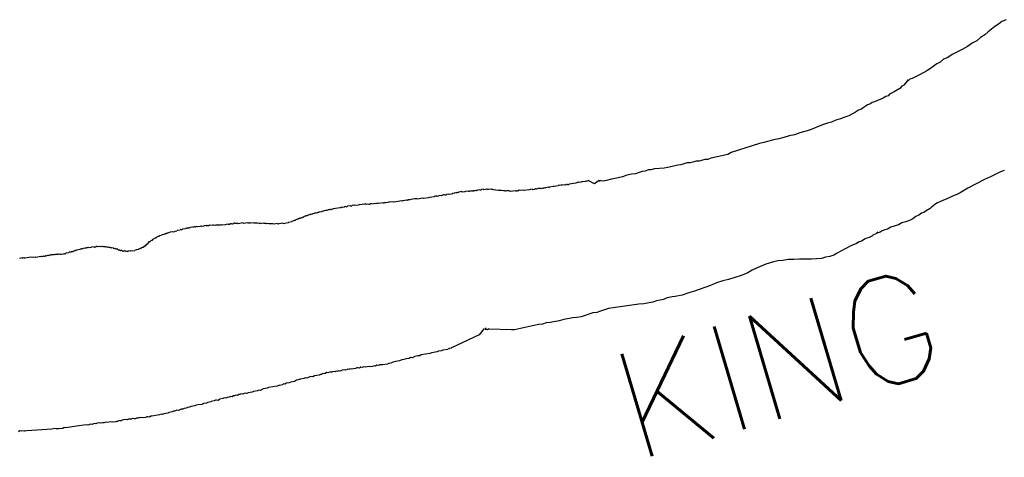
# Model space of a CAD drawing. Header units: feet. Extents: x 30669 to 99318, y 4696 to 26220.
# Tile 29 of 128: x 75273 to 75825, y 19013 to 19259. Entities that reach past the tile are written whole.
import ezdxf

# ---------------------------------------------------------------- set-up
doc = ezdxf.new("R2010")
doc.units = ezdxf.units.FT
doc.header["$LTSCALE"] = 600
doc.header["$MEASUREMENT"] = 0
doc.layers.add('ELTWR', color=2, linetype='CONTINUOUS')
doc.layers.add('ETTW', color=250, linetype='CONTINUOUS')
doc.styles.add('L100', font='simplex', dxfattribs={"height": 60})

msp = doc.modelspace()

# ---------------------------------------------------------------- linework, layer by layer
at = {"layer": 'ELTWR', "elevation": -54.68}
for points in [[(75826.28, 19258.9), (75823.85, 19257.88), (75822.01, 19256.34), (75819.88, 19255.06), (75818.04, 19253.53), (75816.21, 19251.99), (75814.37, 19250.45), (75811.98, 19248.88), (75809.89, 19247.04), (75807.2, 19245.72), (75804.56, 19243.84), (75801.61, 19242.22), (75798.92, 19240.9), (75795.98, 19239.27), (75793.59, 19237.69), (75791.15, 19236.67), (75789.32, 19235.13), (75787.44, 19234.15), (75786.12, 19233.21), (75784.54, 19231.98), (75783.22, 19231.04), (75781.89, 19230.1), (75778.14, 19228.14), (75776.51, 19227.45), (75774.64, 19226.47), (75773.57, 19225.83), (75772.2, 19225.45), (75771.69, 19224.85), (75770.88, 19224.51), (75771.39, 19225.11), (75770.62, 19224.21), (75770.37, 19223.91), (75768.83, 19222.12), (75767.76, 19221.48), (75766.74, 19220.28), (75763.54, 19218.36), (75761.92, 19217.68), (75760.85, 19217.04), (75760.08, 19216.14), (75758.72, 19215.76), (75757.39, 19214.82), (75752.53, 19212.77), (75751.16, 19212.39), (75749.84, 19211.45), (75748.47, 19211.07), (75747.15, 19210.13), (75746.08, 19209.49), (75744.76, 19208.55), (75743.39, 19208.16), (75741.81, 19206.93), (75738.06, 19204.96), (75735.88, 19204.24), (75733.45, 19203.22), (75730.72, 19202.45), (75728.29, 19201.42), (75726.11, 19200.7), (75723.38, 19199.93), (75716.08, 19196.86), (75710.62, 19195.32), (75707.63, 19194.25), (75704.6, 19193.74), (75701.61, 19192.68), (75698.88, 19191.91), (75695.85, 19191.4), (75693.12, 19190.63), (75690.38, 19189.86), (75687.91, 19189.39)], [(75687.91, 19189.39), (75672.12, 19184.27), (75670.24, 19183.29), (75662.56, 19181.58), (75660.64, 19181.16), (75659.02, 19180.47), (75657.35, 19180.34), (75655.43, 19179.92), (75654.06, 19179.53), (75652.4, 19179.41), (75650.48, 19178.98), (75649.11, 19178.6), (75647.45, 19178.47), (75645.53, 19178.04), (75643.91, 19177.36), (75642.24, 19177.23), (75636.48, 19175.95), (75634.56, 19175.52), (75629.01, 19175.1), (75627.09, 19174.67), (75625.43, 19174.54), (75623.81, 19173.86), (75622.14, 19173.73), (75620.52, 19173.05), (75618.34, 19172.32), (75616.12, 19172.15), (75613.65, 19171.68), (75611.21, 19170.66), (75608.74, 19170.19), (75606.82, 19169.76), (75604.9, 19169.34), (75602.17, 19168.57), (75601.06, 19168.48), (75600.25, 19168.14), (75599.39, 19168.36), (75598.28, 19168.27), (75597.98, 19168.53), (75598.28, 19168.27), (75598.8, 19168.87)], [(75825.25, 19174.27), (75823.07, 19173.55), (75817.44, 19170.6), (75815.82, 19169.92), (75814.19, 19169.24), (75804.81, 19164.33), (75800.54, 19161.77), (75798.66, 19160.79), (75796.23, 19159.76), (75794.35, 19158.78), (75789.48, 19156.73), (75787.86, 19156.05), (75785.73, 19154.77), (75785.22, 19154.17), (75784.15, 19153.53), (75783.64, 19152.93), (75781.5, 19151.66), (75780.18, 19150.72), (75778.81, 19150.33), (75777.23, 19149.09), (75775.61, 19148.41), (75774.03, 19147.17), (75772.15, 19146.19), (75769.98, 19145.47), (75767.8, 19144.74), (75765.92, 19143.76), (75761.57, 19142.31), (75759.69, 19141.33), (75758.33, 19140.94), (75756.7, 19140.26), (75755.64, 19139.62), (75754.02, 19138.94), (75753.46, 19138.9), (75754.23, 19139.79), (75753.97, 19139.49), (75753.2, 19138.6), (75751.58, 19137.92), (75751.33, 19137.62), (75750.26, 19136.98), (75749.45, 19136.63), (75748.08, 19136.25), (75747.27, 19135.91), (75745.14, 19134.63), (75743.77, 19134.25), (75742.45, 19133.31), (75739.21, 19131.94), (75733.57, 19129), (75731.44, 19127.72), (75729.56, 19126.73), (75727.38, 19126.01), (75724.91, 19125.54), (75722.73, 19124.82), (75717.18, 19124.39), (75714.11, 19124.43), (75710.48, 19124.43), (75707.15, 19124.18), (75704.08, 19124.22), (75701.05, 19123.71), (75698.28, 19123.49), (75695.8, 19123.02), (75691.45, 19121.57), (75686.58, 19119.53), (75683.89, 19118.2), (75680.95, 19116.58), (75677.7, 19115.22), (75670.62, 19113), (75667.33, 19112.19), (75663.79, 19111.08), (75660.55, 19109.71), (75651.58, 19106.51), (75648.85, 19105.74), (75644.5, 19104.29), (75640.66, 19103.44), (75638.99, 19103.31), (75637.07, 19102.88), (75635.71, 19102.5), (75634.09, 19101.82), (75632.16, 19101.39), (75630.24, 19100.96), (75628.07, 19100.24), (75623.12, 19099.3), (75620.34, 19099.09)], [(75597.98, 19168.53), (75595.46, 19166.82), (75591.81, 19168.51), (75591.58, 19168.19), (75591.26, 19168.42), (75591.03, 19168.11), (75590.71, 19168.34), (75590.48, 19168.02), (75588.83, 19167.76), (75588.51, 19168), (75588.28, 19167.68), (75587.96, 19167.91), (75587.73, 19167.59), (75586.63, 19167.42), (75586.31, 19167.66), (75585.76, 19167.57), (75584.98, 19167.17), (75581.13, 19166.57), (75580.89, 19166.26), (75580.34, 19166.17), (75580.03, 19166.4), (75579.47, 19166.32), (75579.24, 19166), (75578.37, 19166.15), (75577.27, 19165.98), (75576.96, 19166.21), (75576.72, 19165.89), (75575.62, 19165.72), (75575.3, 19165.95), (75575.07, 19165.64), (75572.87, 19165.3), (75572.32, 19165.21), (75570.12, 19164.87), (75569.89, 19164.55), (75569.57, 19164.79), (75567.92, 19164.53), (75567.68, 19164.21), (75567.37, 19164.45), (75566.82, 19164.36), (75566.58, 19164.04), (75566.27, 19164.28), (75565.48, 19163.87), (75565.17, 19164.11), (75564.62, 19164.02), (75564.3, 19164.25), (75563.75, 19164.17), (75563.52, 19163.85), (75562.97, 19163.77), (75562.65, 19164), (75562.1, 19163.91), (75561.86, 19163.6), (75560.76, 19163.42), (75560.45, 19163.66), (75559.35, 19163.49), (75558.8, 19163.4), (75556.04, 19162.98), (75555.73, 19163.21), (75554.07, 19162.95), (75553.21, 19163.1), (75552.42, 19162.7), (75552.11, 19162.93), (75551.87, 19162.61), (75551.32, 19162.53), (75551, 19162.76), (75548.25, 19162.34), (75547.62, 19162.8), (75547.07, 19162.72), (75546.75, 19162.95), (75546.2, 19162.86), (75545.97, 19162.55), (75545.65, 19162.78), (75545.1, 19162.69), (75544.78, 19162.93), (75544.23, 19162.84), (75543.36, 19162.99), (75542.81, 19162.9), (75541.94, 19163.05), (75541.39, 19162.97), (75538.79, 19163.41), (75538.47, 19163.64), (75537.92, 19163.56), (75537.61, 19163.79), (75535.95, 19163.53), (75535.64, 19163.77), (75535.4, 19163.45), (75535.09, 19163.68), (75533.44, 19163.43), (75533.12, 19163.66), (75532.02, 19163.49), (75531.78, 19163.17), (75531.23, 19163.09), (75530.92, 19163.32), (75529.82, 19163.15), (75529.58, 19162.83), (75529.26, 19163.06), (75529.03, 19162.75), (75528.71, 19162.98), (75528.16, 19162.89), (75527.61, 19162.81), (75527.38, 19162.49), (75527.06, 19162.72), (75526.51, 19162.64), (75526.2, 19162.87), (75525.96, 19162.55), (75525.65, 19162.78), (75525.41, 19162.47), (75524.86, 19162.38), (75524.55, 19162.62), (75522.89, 19162.36), (75522.66, 19162.04), (75522.34, 19162.27), (75521.24, 19162.1), (75520.93, 19162.34), (75519.27, 19162.08), (75519.04, 19161.76), (75518.72, 19162), (75518.49, 19161.68), (75518.17, 19161.91), (75517.94, 19161.59), (75517.62, 19161.83), (75517.39, 19161.51), (75517.07, 19161.74), (75516.84, 19161.42), (75515.74, 19161.25), (75515.51, 19160.94), (75515.19, 19161.17), (75514.96, 19160.85), (75513.86, 19160.68), (75513.54, 19160.91), (75512.44, 19160.74), (75512.21, 19160.43), (75511.65, 19160.34), (75511.34, 19160.57), (75510.79, 19160.49), (75510.24, 19160.4), (75509.45, 19160), (75508.59, 19160.15), (75508.04, 19160.06), (75507.8, 19159.75), (75507.25, 19159.66), (75506.94, 19159.89), (75505.83, 19159.72), (75505.6, 19159.4), (75502.85, 19158.98), (75502.3, 19158.89), (75499.55, 19158.47), (75499.23, 19158.7), (75495.93, 19158.19), (75495.61, 19158.42), (75495.06, 19158.34), (75494.51, 19158.25), (75491.76, 19157.83), (75491.53, 19157.51), (75491.21, 19157.74), (75490.66, 19157.66), (75490.43, 19157.34), (75490.11, 19157.57), (75487.91, 19157.23), (75487.67, 19156.91), (75487.36, 19157.15), (75482.95, 19156.47), (75482.64, 19156.7), (75480.43, 19156.36), (75480.12, 19156.59), (75479.88, 19156.27), (75478.23, 19156.02), (75477.92, 19156.25), (75477.68, 19155.93), (75477.13, 19155.85), (75476.82, 19156.08), (75474.06, 19155.66), (75473.75, 19155.89), (75473.51, 19155.57), (75473.2, 19155.8), (75472.96, 19155.49), (75472.64, 19155.72), (75470.44, 19155.38), (75470.13, 19155.61), (75469.58, 19155.52), (75469.34, 19155.21), (75468.79, 19155.12), (75467.92, 19155.27), (75467.37, 19155.19), (75467.06, 19155.42), (75466.51, 19155.33), (75463.76, 19154.91), (75463.44, 19155.14), (75463.2, 19154.82), (75461, 19154.48), (75460.69, 19154.71), (75459.58, 19154.54), (75459.35, 19154.23), (75458.8, 19154.14), (75458.48, 19154.37), (75456.83, 19154.12), (75456.6, 19153.8), (75456.05, 19153.72), (75455.73, 19153.95), (75455.18, 19153.86), (75454.95, 19153.55), (75453.85, 19153.38), (75453.53, 19153.61), (75453.3, 19153.29), (75452.75, 19153.21), (75448.9, 19152.61), (75448.66, 19152.29), (75448.35, 19152.52), (75448.11, 19152.21), (75447.8, 19152.44), (75447.56, 19152.12), (75447.25, 19152.35), (75447.01, 19152.04), (75446.7, 19152.27), (75446.14, 19152.18), (75445.91, 19151.87), (75445.36, 19151.78), (75445.04, 19152.01), (75444.81, 19151.7), (75443.71, 19151.53), (75443.48, 19151.21), (75443.16, 19151.44), (75442.93, 19151.12), (75442.61, 19151.36), (75442.38, 19151.04), (75441.28, 19150.87), (75440.73, 19150.78), (75440.49, 19150.47), (75440.18, 19150.7), (75439.94, 19150.38), (75439.39, 19150.29), (75439.08, 19150.53), (75438.84, 19150.21), (75438.53, 19150.44), (75438.06, 19149.81), (75437.74, 19150.04), (75437.51, 19149.72), (75437.19, 19149.96), (75436.96, 19149.64), (75436.41, 19149.55), (75435.86, 19149.47), (75435.63, 19149.15), (75435.31, 19149.38), (75435.08, 19149.06), (75434.53, 19148.98), (75434.29, 19148.66), (75433.97, 19148.89), (75433.74, 19148.58), (75433.42, 19148.81), (75433.19, 19148.49), (75432.64, 19148.41), (75432.41, 19148.09), (75431.86, 19148), (75431.63, 19147.69), (75431.08, 19147.6), (75430.84, 19147.28), (75430.53, 19147.52), (75429.97, 19147.43), (75429.74, 19147.11), (75429.19, 19147.03), (75428.96, 19146.71), (75428.64, 19146.94), (75428.41, 19146.63), (75427.86, 19146.54), (75427.63, 19146.22), (75427.08, 19146.14), (75426.84, 19145.82), (75426.53, 19146.05), (75426.29, 19145.73), (75425.74, 19145.65), (75425.51, 19145.33), (75423.86, 19145.08), (75423.63, 19144.76), (75420.88, 19144.33), (75420.56, 19144.57), (75418.36, 19144.23), (75417.81, 19144.14), (75417.49, 19144.37), (75415.84, 19144.12), (75414.97, 19144.27), (75414.42, 19144.18), (75413.55, 19144.33), (75413, 19144.24), (75412.68, 19144.48), (75411.58, 19144.31), (75411.26, 19144.54), (75410.16, 19144.37), (75409.85, 19144.6), (75408.2, 19144.34), (75407.88, 19144.58), (75407.33, 19144.49), (75406.46, 19144.64), (75405.91, 19144.56), (75405.04, 19144.7), (75404.49, 19144.62), (75404.17, 19144.85), (75402.52, 19144.59), (75402.2, 19144.83), (75401.97, 19144.51), (75401.65, 19144.74), (75401.1, 19144.66), (75400.79, 19144.89), (75398.58, 19144.55), (75398.27, 19144.78), (75395.52, 19144.36), (75395.2, 19144.59), (75394.65, 19144.5), (75394.1, 19144.42), (75393.78, 19144.65), (75393.23, 19144.57), (75393, 19144.25), (75392.45, 19144.16), (75392.13, 19144.4), (75391.9, 19144.08), (75391.58, 19144.31), (75391.03, 19144.23), (75390.79, 19143.91), (75390.24, 19143.82), (75389.93, 19144.06), (75388.83, 19143.89), (75388.28, 19143.8), (75386.63, 19143.55), (75386.31, 19143.78), (75386.08, 19143.46), (75385.76, 19143.69), (75385.21, 19143.61), (75384.97, 19143.29), (75384.66, 19143.52), (75384.11, 19143.44), (75383.79, 19143.67), (75383.24, 19143.59), (75383.01, 19143.27), (75382.69, 19143.5), (75382.14, 19143.41), (75381.82, 19143.65), (75381.59, 19143.33), (75381.27, 19143.56), (75379.62, 19143.31), (75379.3, 19143.54), (75379.07, 19143.22), (75378.52, 19143.14), (75378.2, 19143.37), (75377.97, 19143.05), (75377.65, 19143.29), (75376.55, 19143.11), (75376.32, 19142.8), (75376, 19143.03), (75374.9, 19142.86), (75374.58, 19143.09), (75374.35, 19142.77), (75372.7, 19142.52), (75372.38, 19142.75), (75371.83, 19142.67), (75371.6, 19142.35), (75371.28, 19142.58), (75370.73, 19142.5), (75370.5, 19142.18), (75370.18, 19142.41), (75368.53, 19142.16), (75368.29, 19141.84), (75367.74, 19141.75), (75367.43, 19141.99), (75367.19, 19141.67), (75366.64, 19141.58), (75366.33, 19141.82), (75366.09, 19141.5), (75364.44, 19141.24), (75364.21, 19140.93), (75363.66, 19140.84), (75363.34, 19141.07), (75363.11, 19140.76), (75361.46, 19140.5), (75361.23, 19140.18), (75360.12, 19140.01), (75359.34, 19139.61), (75359.02, 19139.84), (75357.37, 19139.59), (75356.59, 19139.18), (75356.04, 19139.1), (75355.81, 19138.78), (75355.49, 19139.01), (75355.26, 19138.7), (75354.71, 19138.61), (75354.47, 19138.29), (75354.16, 19138.53), (75353.92, 19138.21), (75352.82, 19138.04), (75352.59, 19137.72), (75351.49, 19137.55), (75351.26, 19137.23), (75350.71, 19137.15), (75350.16, 19137.06), (75349.69, 19136.43), (75349.14, 19136.34), (75348.91, 19136.02), (75348.59, 19136.26), (75348.13, 19135.62), (75347.58, 19135.54), (75347.11, 19134.9), (75346.56, 19134.82), (75346.09, 19134.18), (75345.54, 19134.09), (75344.61, 19132.82), (75344.06, 19132.74), (75343.37, 19131.79), (75342.82, 19131.7), (75342.35, 19131.07), (75341.8, 19130.98), (75341.57, 19130.66), (75341.25, 19130.9), (75340.78, 19130.26), (75340.23, 19130.17), (75339.68, 19130.09), (75339.45, 19129.77), (75338.35, 19129.6), (75338.12, 19129.28), (75337.8, 19129.52), (75337.57, 19129.2), (75335.37, 19128.86), (75335.05, 19129.09), (75333.95, 19128.92), (75333.72, 19128.6), (75333.4, 19128.84), (75332.85, 19128.75), (75332.53, 19128.98), (75331.98, 19128.9), (75331.66, 19129.13), (75331.43, 19128.81), (75331.11, 19129.05), (75330.88, 19128.73), (75329.92, 19129.43), (75329.69, 19129.11), (75329.06, 19129.57), (75328.51, 19129.49), (75327.55, 19130.19), (75327, 19130.1), (75326.69, 19130.33), (75326.14, 19130.25), (75325.5, 19130.71), (75324.95, 19130.63), (75324.63, 19130.86), (75324.08, 19130.78), (75323.76, 19131.01), (75323.21, 19130.92), (75322.9, 19131.16), (75322.35, 19131.07), (75322.03, 19131.3), (75321.48, 19131.22), (75321.16, 19131.45), (75320.61, 19131.37), (75320.29, 19131.6), (75320.06, 19131.28), (75319.74, 19131.52), (75319.19, 19131.43), (75318.87, 19131.66), (75318.64, 19131.34), (75317.77, 19131.49), (75316.67, 19131.32), (75316.35, 19131.55), (75315.8, 19131.47), (75315.57, 19131.15), (75315.02, 19131.07), (75314.7, 19131.3), (75313.6, 19131.13), (75313.29, 19131.36), (75313.05, 19131.04), (75311.95, 19130.87), (75311.63, 19131.11), (75311.4, 19130.79), (75311.08, 19131.02), (75310.85, 19130.7), (75310.53, 19130.94), (75310.3, 19130.62), (75309.75, 19130.53), (75308.65, 19130.36), (75308.42, 19130.05), (75308.1, 19130.28), (75307.55, 19130.19), (75307.32, 19129.88), (75307, 19130.11), (75306.77, 19129.79), (75305.12, 19129.53), (75304.88, 19129.22), (75304.56, 19129.45), (75304.33, 19129.13), (75303.78, 19129.05), (75303.23, 19128.96), (75303, 19128.64), (75301.9, 19128.47), (75301.67, 19128.16), (75301.35, 19128.39), (75300.8, 19128.3), (75300.57, 19127.99), (75298.91, 19127.73), (75298.68, 19127.41), (75298.13, 19127.33), (75297.81, 19127.56), (75297.58, 19127.24), (75296.48, 19127.07), (75296.16, 19127.31), (75295.93, 19126.99), (75295.61, 19127.22), (75295.06, 19127.14), (75294.74, 19127.37), (75294.51, 19127.05), (75293.96, 19126.97), (75293.64, 19127.2), (75293.09, 19127.11), (75292.86, 19126.8), (75292.54, 19127.03), (75291.99, 19126.94), (75291.44, 19126.86), (75291.12, 19127.09), (75290.89, 19126.77), (75289.79, 19126.6), (75289.56, 19126.28), (75289.24, 19126.52), (75288.69, 19126.43), (75288.46, 19126.12), (75288.14, 19126.35), (75287.59, 19126.26), (75287.36, 19125.94), (75286.81, 19125.86), (75286.49, 19126.09), (75285.94, 19126.01), (75285.71, 19125.69), (75285.39, 19125.92), (75285.16, 19125.6), (75284.84, 19125.84), (75282.09, 19125.41), (75281.77, 19125.64), (75280.12, 19125.39), (75279.25, 19125.54), (75278.15, 19125.37), (75277.05, 19125.2), (75275.95, 19125.03), (75275.63, 19125.26), (75275.4, 19124.94), (75275.08, 19125.17), (75274.85, 19124.86), (75274.53, 19125.09), (75272.88, 19124.83)], [(75620.34, 19099.09), (75603.23, 19096.66), (75598.87, 19095.21), (75596.7, 19094.48), (75594.48, 19094.31), (75587.95, 19092.13), (75585.47, 19091.66), (75583.25, 19091.49), (75578.3, 19090.55), (75575.57, 19089.79), (75570.62, 19088.85), (75568.4, 19088.68), (75566.23, 19087.95), (75564.01, 19087.78), (75550.56, 19084.8), (75548.9, 19084.67), (75536.31, 19085.1), (75536.01, 19085.35), (75535.5, 19084.75), (75535.2, 19085.01), (75534.64, 19084.97), (75534.09, 19084.92), (75534.6, 19085.52), (75534.05, 19085.48)], [(75533.49, 19085.44), (75530.83, 19081.88), (75515.32, 19074.7), (75515.08, 19074.38), (75513.98, 19074.21), (75513.75, 19073.89), (75513.43, 19074.12), (75513.2, 19073.8), (75510.45, 19073.38), (75509.67, 19072.98), (75508.02, 19072.72), (75507.23, 19072.32), (75503.93, 19071.81), (75503.15, 19071.4), (75498.19, 19070.64), (75497.41, 19070.24), (75496.31, 19070.07), (75494.66, 19069.81), (75493.09, 19069.01), (75492.23, 19069.15), (75491.44, 19068.75), (75489.79, 19068.5), (75488.46, 19068.01), (75487.36, 19067.84), (75486.03, 19067.35), (75483.82, 19067.01), (75482.49, 19066.52), (75481.94, 19066.44), (75481.16, 19066.03), (75480.06, 19065.86), (75479.27, 19065.46), (75476.52, 19065.04), (75475.65, 19065.18), (75475.1, 19065.1), (75474.32, 19064.69), (75473.45, 19064.84), (75472.67, 19064.44), (75471.8, 19064.59), (75471.02, 19064.18), (75469.92, 19064.01), (75469.05, 19064.16), (75466.85, 19063.82), (75465.98, 19063.97), (75465.2, 19063.57), (75464.33, 19063.71), (75463.55, 19063.31), (75462.68, 19063.46), (75462.13, 19063.37), (75461.35, 19062.97), (75459.14, 19062.63), (75458.28, 19062.78), (75458.04, 19062.46), (75457.18, 19062.61), (75456.63, 19062.52), (75455.84, 19062.12), (75454.98, 19062.27), (75453.87, 19062.1), (75453.09, 19061.69), (75452.54, 19061.61), (75451.67, 19061.76), (75451.44, 19061.44), (75450.57, 19061.59), (75449.79, 19061.18), (75448.92, 19061.33), (75448.14, 19060.93), (75447.27, 19061.08), (75446.72, 19060.99), (75445.94, 19060.59), (75445.07, 19060.74), (75444.29, 19060.33), (75442.63, 19060.08), (75442.4, 19059.76), (75441.85, 19059.67), (75441.62, 19059.36), (75441.3, 19059.59), (75441.07, 19059.27), (75438.32, 19058.85), (75437.54, 19058.44), (75436.12, 19058.51), (75435.33, 19058.1), (75434, 19057.62), (75433.13, 19057.76), (75432.35, 19057.36), (75430.7, 19057.11), (75430.15, 19057.02), (75429.37, 19056.62), (75428.26, 19056.45), (75427.25, 19055.73), (75425.05, 19055.39), (75424.26, 19054.98), (75422.61, 19054.73), (75421.83, 19054.33), (75420.96, 19054.47), (75420.5, 19053.84), (75418.85, 19053.58), (75418.3, 19053.5), (75417.51, 19053.09), (75412.56, 19052.33), (75411.78, 19051.93), (75409.58, 19051.59), (75408.01, 19050.78)], [(75408.01, 19050.78), (75407.14, 19050.93), (75406.36, 19050.52), (75404.16, 19050.18), (75403.38, 19049.78), (75401.17, 19049.44), (75400.39, 19049.04), (75399.52, 19049.19), (75398.97, 19049.1), (75398.19, 19048.7), (75397.32, 19048.85), (75396.54, 19048.44), (75395.99, 19048.36), (75395.21, 19047.96), (75394.34, 19048.1), (75393.55, 19047.7), (75393, 19047.61), (75392.22, 19047.21), (75391.35, 19047.36), (75390.57, 19046.96), (75389.47, 19046.79), (75388.69, 19046.38), (75387.82, 19046.53), (75387.04, 19046.13), (75385.38, 19045.87), (75385.15, 19045.56), (75384.37, 19045.15), (75383.5, 19045.3), (75382.95, 19045.22), (75382.17, 19044.81), (75380.52, 19044.56), (75380.29, 19044.24), (75378.63, 19043.98), (75377.85, 19043.58), (75376.2, 19043.33), (75375.42, 19042.92), (75373.22, 19042.58), (75372.11, 19042.41), (75371.33, 19042.01), (75369.13, 19041.67), (75368.35, 19041.27), (75367.25, 19041.1), (75366.46, 19040.69), (75365.36, 19040.52), (75364.58, 19040.12), (75363.71, 19040.27), (75362.15, 19039.46), (75361.28, 19039.61), (75360.5, 19039.21), (75359.95, 19039.12), (75359.4, 19039.04), (75358.61, 19038.64), (75356.96, 19038.38), (75356.18, 19037.98), (75353.98, 19037.64), (75353.19, 19037.23), (75352.33, 19037.38), (75351.54, 19036.98), (75347.14, 19036.3), (75346.59, 19036.21), (75345.81, 19035.81), (75344.94, 19035.96), (75344.39, 19035.87), (75343.61, 19035.47), (75342.51, 19035.3), (75341.64, 19035.45), (75341.09, 19035.36), (75340.22, 19035.51), (75339.44, 19035.11), (75338.57, 19035.25), (75337.79, 19034.85), (75337.24, 19034.77), (75336.37, 19034.91), (75335.58, 19034.51), (75334.72, 19034.66), (75334.17, 19034.57), (75333.38, 19034.17), (75332.51, 19034.32), (75330.31, 19033.98), (75330.08, 19033.66), (75329.53, 19033.58), (75329.21, 19033.81), (75328.66, 19033.72), (75327.88, 19033.32), (75327.33, 19033.24), (75327.1, 19032.92), (75326.78, 19033.15), (75325.13, 19032.89), (75324.26, 19033.04), (75322.06, 19032.7), (75321.19, 19032.85), (75320.41, 19032.45), (75319.54, 19032.59), (75318.44, 19032.42), (75317.57, 19032.57), (75316.47, 19032.4), (75315.69, 19032), (75314.82, 19032.15), (75314.04, 19031.74), (75313.49, 19031.66), (75312.62, 19031.81)], [(75312.62, 19031.81), (75311.84, 19031.4), (75311.29, 19031.32), (75310.42, 19031.47), (75304.91, 19030.61), (75298.86, 19029.68), (75297.99, 19029.83), (75297.21, 19029.42), (75295.01, 19029.08), (75293.59, 19029.15), (75292.72, 19029.29), (75291.07, 19029.04), (75277.14, 19028.01), (75276.04, 19027.84), (75275.72, 19028.07), (75274.07, 19027.82), (75273.21, 19027.97), (75272.42, 19027.56)]]:
    msp.add_lwpolyline(points, dxfattribs=at)

# ---------------------------------------------------------------- texts
at = {"layer": 'ETTW', "style": 'L100'}
msp.add_text('KING', height=60, rotation=16.4351, dxfattribs=at).set_placement((75617.88, 19010.83))

doc.saveas('drawing.dxf')
